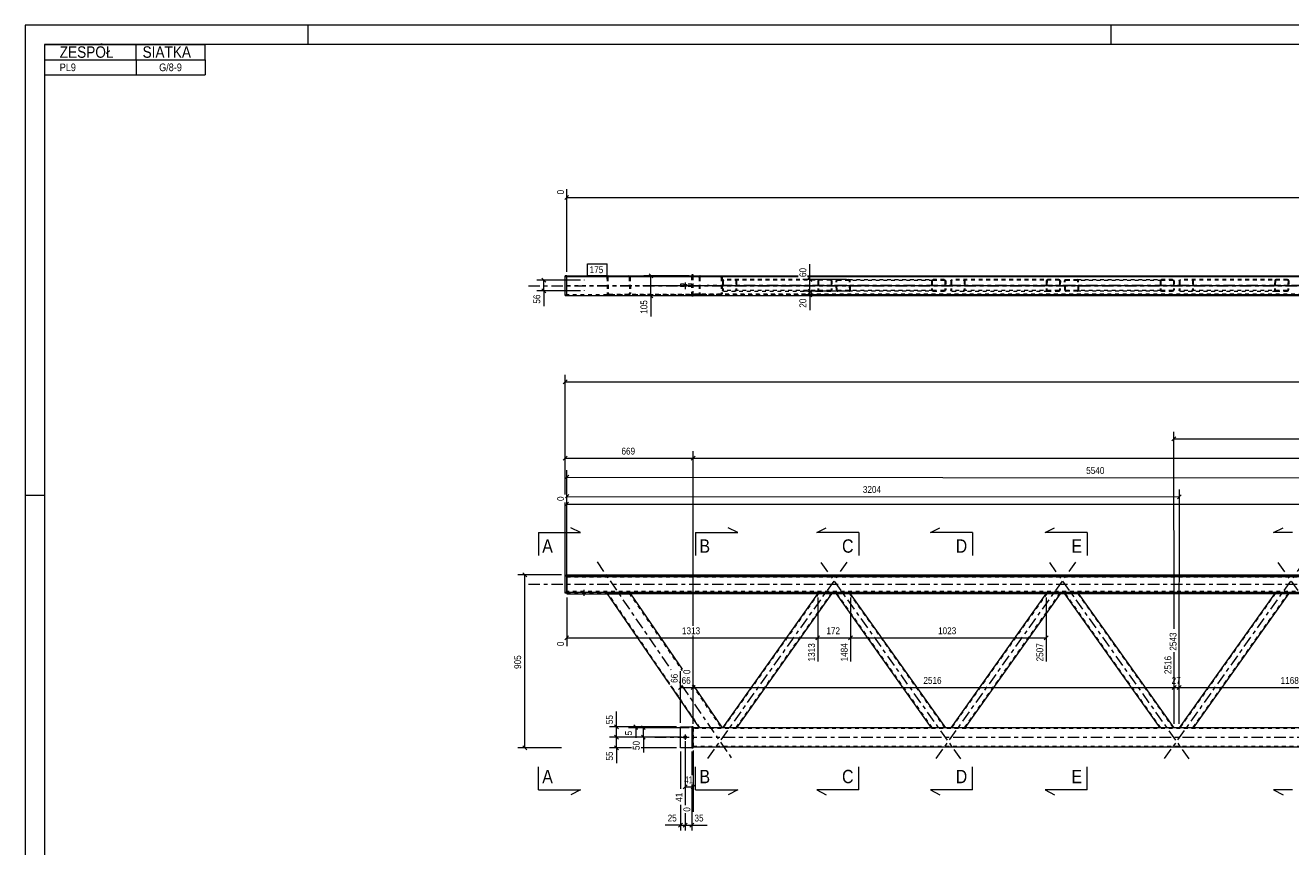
# Model space of a CAD drawing. Header units: millimetres. Extents: x 0 to 914, y 0 to 420.
# Tile 2 of 10: x 0 to 331, y 205 to 420. Entities that reach past the tile are written whole.
import ezdxf

# ---------------------------------------------------------------- set-up
doc = ezdxf.new("R2010")
doc.units = ezdxf.units.MM
for name, pattern in [('XKITLINE00', [0]), ('XKITLINE01', [4, 1, -1, 1, -1]), ('XKITLINE02', [4, 2, -2]), ('XKITLINE03', [6, 3, -1, 1, -1])]:
    doc.linetypes.add(name, pattern=pattern)
for name, color, linetype, lineweight in [('Arkusz rysunku', 3, 'Continuous', 0), ('Element', 2, 'Continuous', 0), ('Inny typ obiektu', 7, 'Continuous', 0), ('Przekrój', 7, 'Continuous', 0), ('Wymiar', 4, 'Continuous', 0), ('Znak elementu', 2, 'Continuous', 0), ('Śruba', 3, 'Continuous', 0)]:
    doc.layers.add(name, color=color, linetype=linetype, lineweight=lineweight)
doc.styles.add('ARIAL', font='ARIAL.TTF')

msp = doc.modelspace()

# ---------------------------------------------------------------- linework, layer by layer
at = {"layer": 'Arkusz rysunku', "linetype": 'XKITLINE00', "lineweight": 0}
for p, q in [((914, 420), (0, 420)), ((0, 420), (0, 0)), ((74, 415), (74, 420)), ((284, 415), (284, 420)), ((909, 415), (5, 415)), ((5, 415), (5, 5)), ((5, 297), (0, 297))]:
    msp.add_line(p, q, dxfattribs=at)
at = {"layer": 'Element', "linetype": 'XKITLINE00', "lineweight": 0}
for p, q in [((141.18, 349.3), (141.18, 354.44)), ((141.58, 354.44), (141.18, 354.44)), ((141.18, 354.3), (141.58, 354.3)), ((141.58, 354.45), (141.58, 354.43)), ((141.58, 354.45), (202.07, 354.45)), ((141.58, 354.3), (141.58, 354.44)), ((141.58, 354.43), (202.07, 354.43)), ((141.58, 349.3), (141.58, 354.31)), ((141.58, 354.31), (202.07, 354.31)), ((141.58, 354.3), (202.07, 354.3)), ((152.57, 354.45), (181.75, 354.45)), ((152.57, 354.45), (152.57, 354.45)), ((157.66, 354.45), (157.67, 354.45)), ((174.32, 354.69), (174.32, 354.45)), ((174.62, 354.69), (174.32, 354.69)), ((174.62, 354.45), (174.62, 354.69)), ((181.75, 354.45), (181.76, 354.45)), ((204.59, 354.45), (680.18, 354.45)), ((204.59, 354.43), (680.18, 354.43)), ((204.59, 354.31), (680.18, 354.31)), ((204.59, 354.3), (680.18, 354.3)), ((141.18, 349.3), (141.58, 349.3)), ((141.58, 349.3), (680.18, 349.3)), ((174.32, 349.19), (174.32, 349.3)), ((174.32, 349.19), (174.62, 349.19)), ((174.62, 349.19), (174.62, 349.3)), ((141.58, 276.07), (141.18, 276.07)), ((141.18, 271.41), (141.18, 276.07)), ((141.18, 275.91), (141.58, 275.91)), ((141.58, 276.22), (141.58, 275.66)), ((141.58, 276.22), (680.18, 276.22)), ((141.58, 276.06), (680.18, 276.06)), ((141.58, 275.91), (141.58, 271.41)), ((680.18, 275.66), (141.58, 275.66)), ((141.58, 271.41), (141.18, 271.41)), ((141.58, 271.66), (141.58, 271.26)), ((141.58, 271.66), (680.18, 271.66)), ((141.58, 271.26), (152.67, 271.26)), ((152.2, 271.26), (168.44, 247.52)), ((152.67, 271.26), (152.68, 271.26)), ((152.68, 271.26), (157.77, 271.26)), ((152.68, 271.26), (157.77, 271.26)), ((157.77, 271.26), (157.78, 271.26)), ((659.59, 271.26), (157.78, 271.26)), ((158.25, 271.26), (171.74, 251.56)), ((207.18, 271.26), (182.3, 236.22)), ((210.86, 271.26), (185.98, 236.22)), ((237, 236.22), (212.12, 271.26)), ((240.68, 236.22), (215.8, 271.26)), ((266.91, 271.26), (242.03, 236.22)), ((270.59, 271.26), (245.71, 236.22)), ((296.73, 236.22), (271.85, 271.26)), ((300.41, 236.22), (275.53, 271.26)), ((326.64, 271.26), (301.76, 236.22)), ((330.32, 271.26), (305.44, 236.22)), ((172.89, 249.88), (172.91, 249.84)), ((168.68, 247.18), (176.18, 236.22)), ((174.64, 247.32), (182.24, 236.22)), ((171.32, 230.97), (171.32, 236.47)), ((171.32, 236.47), (174.32, 236.47)), ((174.62, 236.47), (174.32, 236.47)), ((174.32, 236.47), (174.32, 230.97)), ((174.62, 230.97), (174.62, 236.47)), ((176.18, 236.22), (174.62, 236.22)), ((176.18, 236.22), (176.18, 236.22)), ((182.2, 236.22), (176.18, 236.22)), ((182.24, 236.22), (182.2, 236.22)), ((636.32, 236.22), (182.23, 236.22)), ((182.24, 236.22), (182.24, 236.22)), ((174.32, 230.97), (171.32, 230.97)), ((174.32, 230.97), (174.62, 230.97)), ((174.62, 231.22), (644, 231.22))]:
    msp.add_line(p, q, dxfattribs=at)
at = {"layer": 'Element', "linetype": 'XKITLINE01', "lineweight": 0}
for p, q in [((141.58, 354.31), (141.58, 354.45)), ((141.58, 349.3), (141.58, 354.44)), ((152.13, 354.2), (152.1, 354.05)), ((152.23, 354.33), (152.13, 354.2)), ((152.39, 354.42), (152.23, 354.33)), ((152.34, 354.05), (152.36, 354.12)), ((152.36, 354.12), (152.41, 354.19)), ((152.39, 354.42), (152.57, 354.45)), ((152.41, 354.19), (152.48, 354.23)), ((152.48, 354.23), (152.58, 354.25)), ((152.58, 354.25), (181.75, 354.25)), ((157.67, 354.45), (157.85, 354.42)), ((157.67, 354.25), (157.76, 354.23)), ((157.76, 354.23), (157.84, 354.19)), ((157.84, 354.19), (157.89, 354.12)), ((158.01, 354.33), (157.85, 354.42)), ((157.89, 354.12), (157.91, 354.05)), ((158.12, 354.2), (158.01, 354.33)), ((158.16, 354.05), (158.12, 354.2)), ((174.32, 349.3), (174.32, 354.45)), ((174.62, 349.3), (174.62, 354.45)), ((174.62, 349.44), (174.62, 354.44)), ((174.62, 354.44), (202.07, 354.44)), ((174.62, 354.24), (202.07, 354.24)), ((176.18, 354.05), (176.21, 354.2)), ((176.44, 354.12), (176.42, 354.05)), ((176.49, 354.19), (176.44, 354.12)), ((176.48, 354.42), (176.65, 354.45)), ((176.57, 354.23), (176.49, 354.19)), ((176.66, 354.25), (176.57, 354.23)), ((176.65, 354.45), (176.66, 354.45)), ((181.84, 354.23), (181.75, 354.25)), ((181.76, 354.45), (181.94, 354.42)), ((181.92, 354.19), (181.84, 354.23)), ((181.97, 354.12), (181.92, 354.19)), ((181.99, 354.05), (181.97, 354.12)), ((182.2, 354.2), (182.24, 354.05)), ((204.59, 354.44), (644, 354.44)), ((204.59, 354.24), (644, 354.24)), ((141.58, 351.95), (680.18, 351.95)), ((141.58, 351.79), (680.18, 351.79)), ((152.1, 354.05), (152.19, 349.85)), ((152.34, 354.05), (152.43, 349.85)), ((157.91, 354.05), (158, 349.85)), ((158.16, 354.05), (158.25, 349.85)), ((174.32, 352.24), (171.32, 352.24)), ((171.32, 352.24), (171.32, 351.64)), ((174.32, 351.64), (171.32, 351.64)), ((174.32, 352.24), (174.32, 351.64)), ((176.18, 354.05), (176.18, 349.85)), ((176.42, 354.05), (176.42, 349.85)), ((181.99, 354.05), (181.99, 349.85)), ((182.24, 354.05), (182.24, 349.85)), ((182.3, 353.15), (182.33, 353.26)), ((182.3, 353.15), (182.3, 350.75)), ((182.33, 353.26), (182.41, 353.36)), ((182.41, 353.36), (182.53, 353.42)), ((182.5, 353.2), (182.49, 353.15)), ((182.49, 353.15), (182.49, 350.75)), ((182.54, 353.25), (182.5, 353.2)), ((182.53, 353.42), (182.67, 353.45)), ((182.6, 353.29), (182.54, 353.25)), ((182.67, 353.3), (182.6, 353.29)), ((210.58, 353.45), (182.67, 353.45)), ((210.58, 353.3), (182.67, 353.3)), ((185.62, 353.45), (185.76, 353.42)), ((185.69, 353.29), (185.62, 353.3)), ((185.75, 353.25), (185.69, 353.29)), ((185.79, 353.2), (185.75, 353.25)), ((185.76, 353.42), (185.88, 353.36)), ((185.8, 353.15), (185.79, 353.2)), ((185.8, 353.15), (185.8, 350.75)), ((185.88, 353.36), (185.96, 353.26)), ((185.96, 353.26), (185.98, 353.15)), ((185.98, 353.15), (185.98, 350.75)), ((207.27, 353.15), (207.21, 350.75)), ((207.3, 353.26), (207.27, 353.15)), ((207.38, 353.36), (207.3, 353.26)), ((207.5, 353.42), (207.38, 353.36)), ((207.45, 353.15), (207.4, 350.75)), ((207.45, 353.15), (207.47, 353.2)), ((207.47, 353.2), (207.51, 353.25)), ((207.64, 353.45), (207.5, 353.42)), ((207.51, 353.25), (207.57, 353.29)), ((207.57, 353.29), (207.64, 353.3)), ((210.72, 353.42), (210.58, 353.45)), ((210.58, 353.3), (210.65, 353.29)), ((210.65, 353.29), (210.71, 353.25)), ((210.71, 353.25), (210.75, 353.2)), ((210.76, 353.15), (210.71, 350.75)), ((210.84, 353.36), (210.72, 353.42)), ((210.75, 353.2), (210.76, 353.15)), ((210.92, 353.26), (210.84, 353.36)), ((210.95, 353.15), (210.89, 350.75)), ((210.95, 353.15), (210.92, 353.26)), ((212.07, 353.26), (212.04, 353.15)), ((212.09, 350.75), (212.04, 353.15)), ((212.14, 353.36), (212.07, 353.26)), ((212.26, 353.42), (212.14, 353.36)), ((212.22, 353.15), (212.24, 353.2)), ((212.28, 350.75), (212.22, 353.15)), ((212.24, 353.2), (212.28, 353.25)), ((212.4, 353.45), (212.26, 353.42)), ((212.28, 353.25), (212.33, 353.29)), ((212.33, 353.29), (212.4, 353.3)), ((212.4, 353.45), (215.34, 353.45)), ((212.4, 353.3), (237.37, 353.3)), ((212.4, 353.3), (215.35, 353.3)), ((215.34, 353.45), (240.32, 353.45)), ((215.49, 353.42), (215.34, 353.45)), ((215.35, 353.3), (215.42, 353.29)), ((215.42, 353.29), (215.48, 353.25)), ((215.48, 353.25), (215.52, 353.2)), ((215.61, 353.36), (215.49, 353.42)), ((215.52, 353.2), (215.54, 353.15)), ((215.59, 350.75), (215.54, 353.15)), ((215.69, 353.26), (215.61, 353.36)), ((215.72, 353.15), (215.69, 353.26)), ((215.77, 350.75), (215.72, 353.15)), ((237, 353.15), (237.03, 353.26)), ((237, 353.15), (237, 350.75)), ((237.03, 353.26), (237.11, 353.36)), ((237.11, 353.36), (237.23, 353.42)), ((237.2, 353.2), (237.19, 353.15)), ((237.19, 353.15), (237.19, 350.75)), ((237.24, 353.25), (237.2, 353.2)), ((237.23, 353.42), (237.37, 353.45)), ((237.3, 353.29), (237.24, 353.25)), ((237.37, 353.3), (237.3, 353.29)), ((240.32, 353.45), (237.37, 353.45)), ((237.37, 353.3), (240.32, 353.3)), ((240.32, 353.45), (240.46, 353.42)), ((240.39, 353.29), (240.32, 353.3)), ((240.45, 353.25), (240.39, 353.29)), ((240.49, 353.2), (240.45, 353.25)), ((240.46, 353.42), (240.58, 353.36)), ((240.5, 353.15), (240.49, 353.2)), ((240.5, 353.15), (240.5, 350.75)), ((240.58, 353.36), (240.66, 353.26)), ((240.66, 353.26), (240.68, 353.15)), ((240.68, 353.15), (240.68, 350.75)), ((242.03, 353.15), (242.06, 353.26)), ((242.03, 353.15), (242.03, 350.75)), ((242.06, 353.26), (242.14, 353.36)), ((242.14, 353.36), (242.26, 353.42)), ((242.23, 353.2), (242.21, 353.15)), ((242.21, 353.15), (242.21, 350.75)), ((242.27, 353.25), (242.23, 353.2)), ((242.26, 353.42), (242.4, 353.45)), ((242.33, 353.29), (242.27, 353.25)), ((242.4, 353.3), (242.33, 353.29)), ((270.31, 353.45), (242.4, 353.45)), ((270.31, 353.3), (242.4, 353.3)), ((245.34, 353.45), (245.48, 353.42)), ((245.41, 353.29), (245.34, 353.3)), ((245.47, 353.25), (245.41, 353.29)), ((245.51, 353.2), (245.47, 353.25)), ((245.48, 353.42), (245.6, 353.36)), ((245.52, 353.15), (245.51, 353.2)), ((245.52, 353.15), (245.52, 350.75)), ((245.6, 353.36), (245.68, 353.26)), ((245.68, 353.26), (245.71, 353.15)), ((245.71, 353.15), (245.71, 350.75)), ((266.99, 353.15), (266.94, 350.75)), ((267.02, 353.26), (266.99, 353.15)), ((267.11, 353.36), (267.02, 353.26)), ((267.23, 353.42), (267.11, 353.36)), ((267.18, 353.15), (267.12, 350.75)), ((267.18, 353.15), (267.19, 353.2)), ((267.19, 353.2), (267.23, 353.25)), ((267.37, 353.45), (267.23, 353.42)), ((267.23, 353.25), (267.29, 353.29)), ((267.29, 353.29), (267.37, 353.3)), ((270.45, 353.42), (270.31, 353.45)), ((270.31, 353.3), (270.38, 353.29)), ((270.38, 353.29), (270.44, 353.25)), ((270.44, 353.25), (270.48, 353.2)), ((270.49, 353.15), (270.44, 350.75)), ((270.57, 353.36), (270.45, 353.42)), ((270.48, 353.2), (270.49, 353.15)), ((270.65, 353.26), (270.57, 353.36)), ((270.67, 353.15), (270.62, 350.75)), ((270.67, 353.15), (270.65, 353.26)), ((271.79, 353.26), (271.77, 353.15)), ((271.82, 350.75), (271.77, 353.15)), ((271.87, 353.36), (271.79, 353.26)), ((271.99, 353.42), (271.87, 353.36)), ((271.95, 353.15), (271.96, 353.2)), ((272.01, 350.75), (271.95, 353.15)), ((271.96, 353.2), (272, 353.25)), ((272.13, 353.45), (271.99, 353.42)), ((272, 353.25), (272.06, 353.29)), ((272.06, 353.29), (272.13, 353.3)), ((272.13, 353.45), (275.07, 353.45)), ((272.13, 353.3), (297.1, 353.3)), ((272.13, 353.3), (275.08, 353.3)), ((275.07, 353.45), (300.04, 353.45)), ((275.21, 353.42), (275.07, 353.45)), ((275.08, 353.3), (275.15, 353.29)), ((275.15, 353.29), (275.21, 353.25)), ((275.33, 353.36), (275.21, 353.42)), ((275.21, 353.25), (275.25, 353.2)), ((275.25, 353.2), (275.26, 353.15)), ((275.32, 350.75), (275.26, 353.15)), ((275.42, 353.26), (275.33, 353.36)), ((275.45, 353.15), (275.42, 353.26)), ((275.5, 350.75), (275.45, 353.15)), ((296.73, 353.15), (296.76, 353.26)), ((296.73, 353.15), (296.73, 350.75)), ((296.76, 353.26), (296.84, 353.36)), ((296.84, 353.36), (296.96, 353.42)), ((296.93, 353.2), (296.91, 353.15)), ((296.91, 353.15), (296.91, 350.75)), ((296.97, 353.25), (296.93, 353.2)), ((296.96, 353.42), (297.1, 353.45)), ((297.03, 353.29), (296.97, 353.25)), ((297.1, 353.3), (297.03, 353.29)), ((300.04, 353.45), (297.1, 353.45)), ((297.1, 353.3), (300.04, 353.3)), ((300.04, 353.45), (300.18, 353.42)), ((300.11, 353.29), (300.04, 353.3)), ((300.17, 353.25), (300.11, 353.29)), ((300.21, 353.2), (300.17, 353.25)), ((300.18, 353.42), (300.3, 353.36)), ((300.23, 353.15), (300.21, 353.2)), ((300.23, 353.15), (300.23, 350.75)), ((300.3, 353.36), (300.38, 353.26)), ((300.38, 353.26), (300.41, 353.15)), ((300.41, 353.15), (300.41, 350.75)), ((301.76, 353.15), (301.78, 353.26)), ((301.76, 353.15), (301.76, 350.75)), ((301.78, 353.26), (301.86, 353.36)), ((301.86, 353.36), (301.98, 353.42)), ((301.95, 353.2), (301.94, 353.15)), ((301.94, 353.15), (301.94, 350.75)), ((301.99, 353.25), (301.95, 353.2)), ((301.98, 353.42), (302.12, 353.45)), ((302.05, 353.29), (301.99, 353.25)), ((302.12, 353.3), (302.05, 353.29)), ((330.04, 353.45), (302.12, 353.45)), ((330.04, 353.3), (302.12, 353.3)), ((305.07, 353.45), (305.21, 353.42)), ((305.14, 353.29), (305.07, 353.3)), ((305.2, 353.25), (305.14, 353.29)), ((305.24, 353.2), (305.2, 353.25)), ((305.21, 353.42), (305.33, 353.36)), ((305.25, 353.15), (305.24, 353.2)), ((305.25, 353.15), (305.25, 350.75)), ((305.33, 353.36), (305.41, 353.26)), ((305.41, 353.26), (305.44, 353.15)), ((305.44, 353.15), (305.44, 350.75)), ((326.72, 353.15), (326.67, 350.75)), ((326.75, 353.26), (326.72, 353.15)), ((326.83, 353.36), (326.75, 353.26)), ((326.96, 353.42), (326.83, 353.36)), ((326.91, 353.15), (326.85, 350.75)), ((326.91, 353.15), (326.92, 353.2)), ((326.92, 353.2), (326.96, 353.25)), ((327.1, 353.45), (326.96, 353.42)), ((326.96, 353.25), (327.02, 353.29)), ((327.02, 353.29), (327.09, 353.3)), ((330.18, 353.42), (330.04, 353.45)), ((330.04, 353.3), (330.11, 353.29)), ((330.11, 353.29), (330.17, 353.25)), ((330.22, 353.15), (330.16, 350.75)), ((330.17, 353.25), (330.2, 353.2)), ((330.3, 353.36), (330.18, 353.42)), ((330.2, 353.2), (330.22, 353.15)), ((330.38, 353.26), (330.3, 353.36)), ((330.4, 353.15), (330.35, 350.75)), ((330.4, 353.15), (330.38, 353.26)), ((141.18, 349.44), (141.58, 349.44)), ((680.18, 349.45), (141.58, 349.45)), ((680.18, 349.44), (141.58, 349.44)), ((141.58, 349.31), (680.18, 349.31)), ((152.19, 349.85), (152.23, 349.69)), ((152.23, 349.69), (152.34, 349.56)), ((152.34, 349.56), (152.49, 349.48)), ((152.45, 349.77), (152.43, 349.85)), ((152.5, 349.71), (152.45, 349.77)), ((152.49, 349.48), (152.68, 349.45)), ((152.58, 349.66), (152.5, 349.71)), ((152.68, 349.65), (152.58, 349.66)), ((152.68, 349.65), (181.75, 349.65)), ((152.68, 349.45), (181.75, 349.45)), ((157.86, 349.66), (157.77, 349.65)), ((157.77, 349.45), (157.95, 349.48)), ((157.94, 349.71), (157.86, 349.66)), ((157.99, 349.77), (157.94, 349.71)), ((157.95, 349.48), (158.11, 349.56)), ((158, 349.85), (157.99, 349.77)), ((158.11, 349.56), (158.21, 349.69)), ((158.21, 349.69), (158.25, 349.85)), ((644, 349.64), (174.62, 349.64)), ((644, 349.44), (174.62, 349.44)), ((176.21, 349.69), (176.18, 349.85)), ((176.42, 349.85), (176.44, 349.77)), ((176.44, 349.77), (176.49, 349.71)), ((176.66, 349.45), (176.48, 349.48)), ((176.49, 349.71), (176.57, 349.66)), ((176.57, 349.66), (176.66, 349.65)), ((181.75, 349.65), (181.84, 349.66)), ((181.94, 349.48), (181.75, 349.45)), ((181.84, 349.66), (181.92, 349.71)), ((181.92, 349.71), (181.97, 349.77)), ((181.97, 349.77), (181.99, 349.85)), ((182.24, 349.85), (182.2, 349.69)), ((182.33, 350.63), (182.3, 350.75)), ((182.41, 350.54), (182.33, 350.63)), ((182.53, 350.47), (182.41, 350.54)), ((182.49, 350.75), (182.5, 350.69)), ((182.5, 350.69), (182.54, 350.64)), ((182.67, 350.45), (182.53, 350.47)), ((182.54, 350.64), (182.6, 350.61)), ((182.6, 350.61), (182.67, 350.6)), ((210.52, 350.6), (182.67, 350.6)), ((182.67, 350.45), (207.57, 350.45)), ((185.62, 350.6), (185.69, 350.61)), ((185.76, 350.47), (185.62, 350.45)), ((185.69, 350.61), (185.75, 350.64)), ((185.75, 350.64), (185.79, 350.69)), ((185.88, 350.54), (185.76, 350.47)), ((185.79, 350.69), (185.8, 350.75)), ((185.96, 350.63), (185.88, 350.54)), ((185.98, 350.75), (185.96, 350.63)), ((207.21, 350.75), (207.24, 350.63)), ((207.24, 350.63), (207.32, 350.54)), ((207.32, 350.54), (207.43, 350.47)), ((207.41, 350.69), (207.4, 350.75)), ((207.45, 350.64), (207.41, 350.69)), ((207.43, 350.47), (207.57, 350.45)), ((207.51, 350.61), (207.45, 350.64)), ((207.58, 350.6), (207.51, 350.61)), ((207.57, 350.45), (210.52, 350.45)), ((210.59, 350.61), (210.52, 350.6)), ((210.52, 350.45), (210.66, 350.47)), ((210.65, 350.64), (210.59, 350.61)), ((210.69, 350.69), (210.65, 350.64)), ((210.66, 350.47), (210.78, 350.54)), ((210.71, 350.75), (210.69, 350.69)), ((210.78, 350.54), (210.86, 350.63)), ((210.86, 350.63), (210.89, 350.75)), ((212.09, 350.75), (212.12, 350.63)), ((212.12, 350.63), (212.21, 350.53)), ((212.21, 350.53), (212.33, 350.47)), ((212.29, 350.69), (212.28, 350.75)), ((212.33, 350.64), (212.29, 350.69)), ((212.39, 350.61), (212.33, 350.64)), ((212.33, 350.47), (212.47, 350.45)), ((212.46, 350.6), (212.39, 350.61)), ((237.37, 350.6), (212.46, 350.6)), ((212.46, 350.6), (215.41, 350.6)), ((215.41, 350.45), (212.47, 350.45)), ((215.48, 350.61), (215.41, 350.6)), ((215.41, 350.45), (215.55, 350.47)), ((240.32, 350.45), (215.41, 350.45)), ((215.54, 350.64), (215.48, 350.61)), ((215.58, 350.69), (215.54, 350.64)), ((215.55, 350.47), (215.67, 350.53)), ((215.59, 350.75), (215.58, 350.69)), ((215.67, 350.53), (215.75, 350.63)), ((215.75, 350.63), (215.77, 350.75)), ((237.03, 350.63), (237, 350.75)), ((237.11, 350.54), (237.03, 350.63)), ((237.23, 350.47), (237.11, 350.54)), ((237.19, 350.75), (237.2, 350.69)), ((237.2, 350.69), (237.24, 350.64)), ((237.37, 350.45), (237.23, 350.47)), ((237.24, 350.64), (237.3, 350.61)), ((237.3, 350.61), (237.37, 350.6)), ((240.32, 350.6), (237.37, 350.6)), ((237.37, 350.45), (240.32, 350.45)), ((240.32, 350.6), (240.39, 350.61)), ((240.46, 350.47), (240.32, 350.45)), ((240.39, 350.61), (240.45, 350.64)), ((240.45, 350.64), (240.49, 350.69)), ((240.58, 350.54), (240.46, 350.47)), ((240.49, 350.69), (240.5, 350.75)), ((240.66, 350.63), (240.58, 350.54)), ((240.68, 350.75), (240.66, 350.63)), ((242.06, 350.63), (242.03, 350.75)), ((242.14, 350.54), (242.06, 350.63)), ((242.26, 350.47), (242.14, 350.54)), ((242.21, 350.75), (242.23, 350.69)), ((242.23, 350.69), (242.27, 350.64)), ((242.4, 350.45), (242.26, 350.47)), ((242.27, 350.64), (242.33, 350.61)), ((242.33, 350.61), (242.4, 350.6)), ((270.25, 350.6), (242.4, 350.6)), ((242.4, 350.45), (267.3, 350.45)), ((245.34, 350.6), (245.41, 350.61)), ((245.48, 350.47), (245.34, 350.45)), ((245.41, 350.61), (245.47, 350.64)), ((245.47, 350.64), (245.51, 350.69)), ((245.6, 350.54), (245.48, 350.47)), ((245.51, 350.69), (245.52, 350.75)), ((245.68, 350.63), (245.6, 350.54)), ((245.71, 350.75), (245.68, 350.63)), ((266.94, 350.75), (266.97, 350.63)), ((266.97, 350.63), (267.04, 350.54)), ((267.04, 350.54), (267.16, 350.47)), ((267.14, 350.69), (267.12, 350.75)), ((267.18, 350.64), (267.14, 350.69)), ((267.16, 350.47), (267.3, 350.45)), ((267.23, 350.61), (267.18, 350.64)), ((267.31, 350.6), (267.23, 350.61)), ((267.3, 350.45), (270.25, 350.45)), ((270.32, 350.61), (270.25, 350.6)), ((270.25, 350.45), (270.39, 350.47)), ((270.38, 350.64), (270.32, 350.61)), ((270.42, 350.69), (270.38, 350.64)), ((270.39, 350.47), (270.51, 350.54)), ((270.44, 350.75), (270.42, 350.69)), ((270.51, 350.54), (270.59, 350.63)), ((270.59, 350.63), (270.62, 350.75)), ((271.82, 350.75), (271.85, 350.63)), ((271.85, 350.63), (271.93, 350.53)), ((271.93, 350.53), (272.05, 350.47)), ((272.02, 350.69), (272.01, 350.75)), ((272.06, 350.64), (272.02, 350.69)), ((272.05, 350.47), (272.2, 350.45)), ((272.12, 350.61), (272.06, 350.64)), ((272.19, 350.6), (272.12, 350.61)), ((297.1, 350.6), (272.19, 350.6)), ((272.19, 350.6), (275.14, 350.6)), ((275.14, 350.45), (272.2, 350.45)), ((275.21, 350.61), (275.14, 350.6)), ((275.14, 350.45), (275.28, 350.47)), ((300.04, 350.45), (275.14, 350.45)), ((275.27, 350.64), (275.21, 350.61)), ((275.3, 350.69), (275.27, 350.64)), ((275.28, 350.47), (275.4, 350.53)), ((275.32, 350.75), (275.3, 350.69)), ((275.4, 350.53), (275.48, 350.63)), ((275.48, 350.63), (275.5, 350.75)), ((296.76, 350.63), (296.73, 350.75)), ((296.84, 350.54), (296.76, 350.63)), ((296.96, 350.47), (296.84, 350.54)), ((296.91, 350.75), (296.93, 350.69)), ((296.93, 350.69), (296.97, 350.64)), ((297.1, 350.45), (296.96, 350.47)), ((296.97, 350.64), (297.03, 350.61)), ((297.03, 350.61), (297.1, 350.6)), ((300.04, 350.6), (297.1, 350.6)), ((297.1, 350.45), (300.04, 350.45)), ((300.04, 350.6), (300.11, 350.61)), ((300.18, 350.47), (300.04, 350.45)), ((300.11, 350.61), (300.17, 350.64)), ((300.17, 350.64), (300.21, 350.69)), ((300.3, 350.54), (300.18, 350.47)), ((300.21, 350.69), (300.23, 350.75)), ((300.38, 350.63), (300.3, 350.54)), ((300.41, 350.75), (300.38, 350.63)), ((301.78, 350.63), (301.76, 350.75)), ((301.86, 350.54), (301.78, 350.63)), ((301.98, 350.47), (301.86, 350.54)), ((301.94, 350.75), (301.95, 350.69)), ((301.95, 350.69), (301.99, 350.64)), ((302.12, 350.45), (301.98, 350.47)), ((301.99, 350.64), (302.05, 350.61)), ((302.05, 350.61), (302.12, 350.6)), ((329.98, 350.6), (302.12, 350.6)), ((302.12, 350.45), (327.03, 350.45)), ((305.07, 350.6), (305.14, 350.61)), ((305.21, 350.47), (305.07, 350.45)), ((305.14, 350.61), (305.2, 350.64)), ((305.2, 350.64), (305.24, 350.69)), ((305.33, 350.54), (305.21, 350.47)), ((305.24, 350.69), (305.25, 350.75)), ((305.41, 350.63), (305.33, 350.54)), ((305.44, 350.75), (305.41, 350.63)), ((326.67, 350.75), (326.69, 350.63)), ((326.69, 350.63), (326.77, 350.54)), ((326.77, 350.54), (326.89, 350.47)), ((326.87, 350.69), (326.85, 350.75)), ((326.9, 350.64), (326.87, 350.69)), ((326.89, 350.47), (327.03, 350.45)), ((326.96, 350.61), (326.9, 350.64)), ((327.03, 350.6), (326.96, 350.61)), ((327.03, 350.45), (329.97, 350.45)), ((329.97, 350.45), (330.11, 350.47)), ((330.05, 350.61), (329.98, 350.6)), ((330.11, 350.64), (330.05, 350.61)), ((330.15, 350.69), (330.11, 350.64)), ((330.11, 350.47), (330.24, 350.54)), ((330.16, 350.75), (330.15, 350.69)), ((330.24, 350.54), (330.32, 350.63)), ((330.32, 350.63), (330.35, 350.75)), ((141.58, 271.41), (141.58, 276.07)), ((141.58, 276.06), (141.58, 275.82)), ((141.58, 275.82), (680.18, 275.82)), ((141.58, 275.72), (680.18, 275.72)), ((141.58, 275.66), (141.58, 271.72)), ((141.58, 275.66), (141.58, 275.37)), ((141.58, 271.57), (141.18, 271.57)), ((141.58, 271.82), (141.58, 271.66)), ((680.18, 271.82), (141.58, 271.82)), ((680.18, 271.76), (141.58, 271.76)), ((141.58, 271.42), (680.18, 271.42)), ((152.19, 271.28), (152.1, 271.41)), ((152.13, 271.41), (152.1, 271.41)), ((152.23, 271.42), (152.13, 271.41)), ((152.39, 271.42), (152.23, 271.42)), ((168.44, 247.88), (152.34, 271.41)), ((152.34, 271.41), (152.43, 271.28)), ((152.34, 271.41), (152.36, 271.41)), ((152.36, 271.41), (152.41, 271.41)), ((152.57, 271.42), (152.39, 271.42)), ((152.41, 271.41), (152.48, 271.41)), ((152.48, 271.41), (152.58, 271.41)), ((152.57, 271.42), (157.66, 271.42)), ((152.58, 271.41), (157.67, 271.41)), ((157.85, 271.42), (157.66, 271.42)), ((157.67, 271.41), (157.76, 271.41)), ((157.76, 271.41), (157.84, 271.41)), ((157.84, 271.41), (157.89, 271.41)), ((158.01, 271.42), (157.85, 271.42)), ((157.89, 271.41), (157.91, 271.41)), ((157.91, 271.41), (171.74, 251.2)), ((158, 271.28), (157.91, 271.41)), ((158.12, 271.41), (158.01, 271.42)), ((158.16, 271.41), (158.12, 271.41)), ((158.25, 271.28), (158.16, 271.41)), ((207.45, 271.38), (182.49, 236.22)), ((210.76, 271.38), (185.8, 236.22)), ((207.21, 271.3), (207.27, 271.38)), ((207.3, 271.38), (207.27, 271.38)), ((207.38, 271.39), (207.3, 271.38)), ((207.5, 271.39), (207.38, 271.39)), ((207.45, 271.38), (207.47, 271.38)), ((207.47, 271.38), (207.51, 271.38)), ((207.64, 271.39), (207.5, 271.39)), ((207.51, 271.38), (207.57, 271.38)), ((207.57, 271.38), (207.64, 271.38)), ((207.64, 271.39), (210.58, 271.39)), ((207.64, 271.38), (210.58, 271.38)), ((210.72, 271.39), (210.58, 271.39)), ((210.58, 271.38), (210.65, 271.38)), ((210.65, 271.38), (210.71, 271.38)), ((210.71, 271.38), (210.75, 271.38)), ((210.84, 271.39), (210.72, 271.39)), ((210.75, 271.38), (210.76, 271.38)), ((210.92, 271.38), (210.84, 271.39)), ((210.89, 271.3), (210.95, 271.38)), ((210.95, 271.38), (210.92, 271.38)), ((212.09, 271.3), (212.04, 271.38)), ((212.07, 271.38), (212.04, 271.38)), ((212.14, 271.39), (212.07, 271.38)), ((212.26, 271.39), (212.14, 271.39)), ((237.19, 236.22), (212.22, 271.38)), ((212.22, 271.38), (212.28, 271.3)), ((212.22, 271.38), (212.24, 271.38)), ((212.24, 271.38), (212.28, 271.38)), ((212.4, 271.39), (212.26, 271.39)), ((212.28, 271.38), (212.33, 271.38)), ((212.33, 271.38), (212.4, 271.38)), ((212.4, 271.39), (215.34, 271.39)), ((212.4, 271.38), (215.35, 271.38)), ((215.49, 271.39), (215.34, 271.39)), ((215.35, 271.38), (215.42, 271.38)), ((215.42, 271.38), (215.48, 271.38)), ((215.48, 271.38), (215.52, 271.38)), ((215.61, 271.39), (215.49, 271.39)), ((215.52, 271.38), (215.54, 271.38)), ((240.5, 236.22), (215.54, 271.38)), ((215.54, 271.38), (215.59, 271.3)), ((215.69, 271.38), (215.61, 271.39)), ((215.72, 271.38), (215.69, 271.38)), ((215.77, 271.3), (215.72, 271.38)), ((267.18, 271.38), (242.21, 236.22)), ((270.49, 271.38), (245.52, 236.22)), ((266.94, 271.3), (266.99, 271.38)), ((267.02, 271.38), (266.99, 271.38)), ((267.11, 271.39), (267.02, 271.38)), ((267.23, 271.39), (267.11, 271.39)), ((267.18, 271.38), (267.19, 271.38)), ((267.19, 271.38), (267.23, 271.38)), ((267.37, 271.39), (267.23, 271.39)), ((267.23, 271.38), (267.29, 271.38)), ((267.29, 271.38), (267.37, 271.38)), ((267.37, 271.39), (270.31, 271.39)), ((267.37, 271.38), (270.31, 271.38)), ((270.45, 271.39), (270.31, 271.39)), ((270.31, 271.38), (270.38, 271.38)), ((270.38, 271.38), (270.44, 271.38)), ((270.44, 271.38), (270.48, 271.38)), ((270.57, 271.39), (270.45, 271.39)), ((270.48, 271.38), (270.49, 271.38)), ((270.65, 271.38), (270.57, 271.39)), ((270.62, 271.3), (270.67, 271.38)), ((270.67, 271.38), (270.65, 271.38)), ((271.82, 271.3), (271.77, 271.38)), ((271.79, 271.38), (271.77, 271.38)), ((271.87, 271.39), (271.79, 271.38)), ((271.99, 271.39), (271.87, 271.39)), ((296.91, 236.22), (271.95, 271.38)), ((271.95, 271.38), (272.01, 271.3)), ((271.95, 271.38), (271.96, 271.38)), ((271.96, 271.38), (272, 271.38)), ((272.13, 271.39), (271.99, 271.39)), ((272, 271.38), (272.06, 271.38)), ((272.06, 271.38), (272.13, 271.38)), ((272.13, 271.39), (275.07, 271.39)), ((272.13, 271.38), (275.08, 271.38)), ((275.21, 271.39), (275.07, 271.39)), ((275.08, 271.38), (275.15, 271.38)), ((275.15, 271.38), (275.21, 271.38)), ((275.33, 271.39), (275.21, 271.39)), ((275.21, 271.38), (275.25, 271.38)), ((275.25, 271.38), (275.26, 271.38)), ((300.23, 236.22), (275.26, 271.38)), ((275.26, 271.38), (275.32, 271.3)), ((275.42, 271.38), (275.33, 271.39)), ((275.45, 271.38), (275.42, 271.38)), ((275.5, 271.3), (275.45, 271.38)), ((326.91, 271.38), (301.94, 236.22)), ((330.22, 271.38), (305.25, 236.22)), ((326.67, 271.3), (326.72, 271.38)), ((326.75, 271.38), (326.72, 271.38)), ((326.83, 271.39), (326.75, 271.38)), ((326.96, 271.39), (326.83, 271.39)), ((326.91, 271.38), (326.92, 271.38)), ((326.92, 271.38), (326.96, 271.38)), ((327.1, 271.39), (326.96, 271.39)), ((326.96, 271.38), (327.02, 271.38)), ((327.02, 271.38), (327.09, 271.38)), ((327.09, 271.38), (330.04, 271.38)), ((327.1, 271.39), (330.04, 271.39)), ((330.18, 271.39), (330.04, 271.39)), ((330.04, 271.38), (330.11, 271.38)), ((330.11, 271.38), (330.17, 271.38)), ((330.17, 271.38), (330.2, 271.38)), ((330.3, 271.39), (330.18, 271.39)), ((330.2, 271.38), (330.22, 271.38)), ((330.38, 271.38), (330.3, 271.39)), ((330.35, 271.3), (330.4, 271.38)), ((330.4, 271.38), (330.38, 271.38)), ((152.19, 271.28), (152.2, 271.26)), ((152.19, 271.28), (152.23, 271.27)), ((152.23, 271.27), (152.34, 271.27)), ((152.34, 271.27), (152.49, 271.26)), ((152.45, 271.27), (152.43, 271.28)), ((152.5, 271.27), (152.45, 271.27)), ((152.49, 271.26), (152.67, 271.26)), ((152.58, 271.27), (152.5, 271.27)), ((152.68, 271.27), (152.58, 271.27)), ((152.67, 271.26), (152.68, 271.26)), ((152.68, 271.27), (157.77, 271.27)), ((157.86, 271.27), (157.77, 271.27)), ((157.77, 271.26), (157.78, 271.26)), ((157.78, 271.26), (157.95, 271.26)), ((157.94, 271.27), (157.86, 271.27)), ((157.99, 271.27), (157.94, 271.27)), ((157.95, 271.26), (158.11, 271.27)), ((158, 271.28), (157.99, 271.27)), ((158.11, 271.27), (158.21, 271.27)), ((158.21, 271.27), (158.25, 271.28)), ((158.25, 271.28), (158.25, 271.26)), ((207.21, 271.3), (207.18, 271.26)), ((207.21, 271.3), (207.24, 271.3)), ((207.24, 271.3), (207.32, 271.3)), ((207.32, 271.3), (207.43, 271.29)), ((207.41, 271.3), (207.4, 271.3)), ((207.45, 271.3), (207.41, 271.3)), ((207.43, 271.29), (207.57, 271.29)), ((207.51, 271.3), (207.45, 271.3)), ((207.58, 271.3), (207.51, 271.3)), ((207.57, 271.29), (210.52, 271.29)), ((207.58, 271.3), (210.52, 271.3)), ((210.59, 271.3), (210.52, 271.3)), ((210.52, 271.29), (210.66, 271.29)), ((210.65, 271.3), (210.59, 271.3)), ((210.69, 271.3), (210.65, 271.3)), ((210.66, 271.29), (210.78, 271.3)), ((210.71, 271.3), (210.69, 271.3)), ((210.78, 271.3), (210.86, 271.3)), ((210.89, 271.3), (210.86, 271.26)), ((210.86, 271.3), (210.89, 271.3)), ((212.12, 271.26), (212.09, 271.3)), ((212.09, 271.3), (212.12, 271.3)), ((212.12, 271.3), (212.21, 271.3)), ((212.21, 271.3), (212.33, 271.29)), ((212.29, 271.3), (212.28, 271.3)), ((212.33, 271.3), (212.29, 271.3)), ((212.39, 271.3), (212.33, 271.3)), ((212.33, 271.29), (212.47, 271.29)), ((212.46, 271.3), (212.39, 271.3)), ((212.46, 271.3), (215.41, 271.3)), ((212.47, 271.29), (215.41, 271.29)), ((215.48, 271.3), (215.41, 271.3)), ((215.41, 271.29), (215.55, 271.29)), ((215.54, 271.3), (215.48, 271.3)), ((215.58, 271.3), (215.54, 271.3)), ((215.55, 271.29), (215.67, 271.3)), ((215.59, 271.3), (215.58, 271.3)), ((215.67, 271.3), (215.75, 271.3)), ((215.75, 271.3), (215.77, 271.3)), ((215.8, 271.26), (215.77, 271.3)), ((266.94, 271.3), (266.91, 271.26)), ((266.94, 271.3), (266.97, 271.3)), ((266.97, 271.3), (267.04, 271.3)), ((267.04, 271.3), (267.16, 271.29)), ((267.14, 271.3), (267.12, 271.3)), ((267.18, 271.3), (267.14, 271.3)), ((267.16, 271.29), (267.3, 271.29)), ((267.23, 271.3), (267.18, 271.3)), ((267.31, 271.3), (267.23, 271.3)), ((267.3, 271.29), (270.25, 271.29)), ((267.31, 271.3), (270.25, 271.3)), ((270.32, 271.3), (270.25, 271.3)), ((270.25, 271.29), (270.39, 271.29)), ((270.38, 271.3), (270.32, 271.3)), ((270.42, 271.3), (270.38, 271.3)), ((270.39, 271.29), (270.51, 271.3)), ((270.44, 271.3), (270.42, 271.3)), ((270.51, 271.3), (270.59, 271.3)), ((270.62, 271.3), (270.59, 271.26)), ((270.59, 271.3), (270.62, 271.3)), ((271.85, 271.26), (271.82, 271.3)), ((271.82, 271.3), (271.85, 271.3)), ((271.85, 271.3), (271.93, 271.3)), ((271.93, 271.3), (272.05, 271.29)), ((272.02, 271.3), (272.01, 271.3)), ((272.06, 271.3), (272.02, 271.3)), ((272.05, 271.29), (272.2, 271.29)), ((272.12, 271.3), (272.06, 271.3)), ((272.19, 271.3), (272.12, 271.3)), ((272.19, 271.3), (275.14, 271.3)), ((272.2, 271.29), (275.14, 271.29)), ((275.21, 271.3), (275.14, 271.3)), ((275.14, 271.29), (275.28, 271.29)), ((275.27, 271.3), (275.21, 271.3)), ((275.3, 271.3), (275.27, 271.3)), ((275.28, 271.29), (275.4, 271.3)), ((275.32, 271.3), (275.3, 271.3)), ((275.4, 271.3), (275.48, 271.3)), ((275.48, 271.3), (275.5, 271.3)), ((275.53, 271.26), (275.5, 271.3)), ((326.67, 271.3), (326.64, 271.26)), ((326.67, 271.3), (326.69, 271.3)), ((326.69, 271.3), (326.77, 271.3)), ((326.77, 271.3), (326.89, 271.29)), ((326.87, 271.3), (326.85, 271.3)), ((326.9, 271.3), (326.87, 271.3)), ((326.89, 271.29), (327.03, 271.29)), ((326.96, 271.3), (326.9, 271.3)), ((327.03, 271.3), (326.96, 271.3)), ((327.03, 271.3), (329.98, 271.3)), ((327.03, 271.29), (329.97, 271.29)), ((329.97, 271.29), (330.11, 271.29)), ((330.05, 271.3), (329.98, 271.3)), ((330.11, 271.3), (330.05, 271.3)), ((330.15, 271.3), (330.11, 271.3)), ((330.11, 271.29), (330.24, 271.3)), ((330.16, 271.3), (330.15, 271.3)), ((330.24, 271.3), (330.32, 271.3)), ((330.35, 271.3), (330.32, 271.26)), ((330.32, 271.3), (330.35, 271.3)), ((172.65, 249.88), (172.67, 249.84)), ((176.42, 236.22), (168.92, 247.18)), ((174.4, 247.32), (181.99, 236.22)), ((174.32, 236.47), (174.32, 230.97)), ((174.62, 236.22), (174.62, 231.22)), ((644, 236.02), (174.62, 236.02)), ((182.23, 236.22), (176.18, 236.22)), ((176.18, 236.22), (176.18, 236.22)), ((176.42, 236.22), (176.42, 236.22)), ((176.66, 236.22), (176.42, 236.22)), ((176.66, 236.22), (176.66, 236.22)), ((176.66, 236.22), (176.66, 236.22)), ((181.99, 236.22), (181.99, 236.22)), ((185.98, 236.22), (182.3, 236.22)), ((240.68, 236.22), (237, 236.22)), ((245.71, 236.22), (242.03, 236.22)), ((300.41, 236.22), (296.73, 236.22)), ((305.44, 236.22), (301.76, 236.22)), ((174.62, 231.42), (644, 231.42))]:
    msp.add_line(p, q, dxfattribs=at)
at = {"layer": 'Element', "linetype": 'XKITLINE03', "lineweight": 0}
for p, q in [((131.58, 351.87), (686.07, 351.87)), ((149.52, 351.95), (184.85, 351.95)), ((164.62, 351.94), (654, 351.94)), ((214.87, 351.95), (178.35, 351.95)), ((244.63, 351.95), (208.12, 351.95)), ((274.6, 351.95), (238.08, 351.95)), ((304.36, 351.95), (267.84, 351.95)), ((334.32, 351.95), (297.81, 351.95)), ((364.09, 351.95), (327.57, 351.95)), ((149.52, 279.59), (168.84, 251.37)), ((214.87, 279.49), (178.35, 228.07)), ((244.63, 228.07), (208.12, 279.49)), ((274.6, 279.49), (238.08, 228.07)), ((304.36, 228.07), (267.84, 279.49)), ((334.32, 279.49), (297.81, 228.07)), ((364.09, 228.07), (327.57, 279.49)), ((131.58, 273.74), (690.18, 273.74)), ((170.96, 248.27), (171.27, 247.81)), ((171.61, 247.32), (184.85, 227.97)), ((164.62, 233.72), (654, 233.72))]:
    msp.add_line(p, q, dxfattribs=at)
at = {"layer": 'Element', "linetype": 'XKITLINE01', "lineweight": 0}
for centre, start, end in [((176.61, 353.99), 107.4006, 151.6628), ((181.8, 353.99), 28.3374, 72.5996), ((176.61, 349.91), 208.3374, 252.5996), ((181.8, 349.91), 287.4006, 331.6628)]:
    msp.add_arc(centre, 0.451, start, end, dxfattribs=at)
at = {"layer": 'Inny typ obiektu', "linetype": 'XKITLINE00', "lineweight": 0}
for p, q in [((5, 415), (47, 415)), ((5, 415), (5, 411)), ((29, 411), (29, 415)), ((47, 411), (47, 415)), ((5, 411), (47, 411)), ((5, 411), (5, 407)), ((29, 411), (29, 407)), ((47, 411), (47, 407)), ((5, 407), (47, 407))]:
    msp.add_line(p, q, dxfattribs=at)
at = {"layer": 'Przekrój', "linetype": 'XKITLINE00', "lineweight": 0}
for p, q in [((145.18, 287.25), (142.68, 288.5)), ((186.3, 287.25), (183.8, 288.5)), ((206.95, 287.25), (209.45, 288.5)), ((236.68, 287.25), (239.18, 288.5)), ((266.68, 287.25), (269.18, 288.5)), ((326.41, 287.25), (328.91, 288.5)), ((134.18, 287.25), (134.18, 281.25)), ((134.18, 287.25), (140.18, 287.25)), ((140.18, 287.25), (145.18, 287.25)), ((175.3, 287.25), (175.3, 281.25)), ((175.3, 287.25), (181.3, 287.25)), ((181.3, 287.25), (186.3, 287.25)), ((211.95, 287.25), (206.95, 287.25)), ((217.95, 287.25), (211.95, 287.25)), ((217.95, 287.25), (217.95, 281.25)), ((241.68, 287.25), (236.68, 287.25)), ((247.68, 287.25), (241.68, 287.25)), ((247.68, 287.25), (247.68, 281.25)), ((271.68, 287.25), (266.68, 287.25)), ((277.68, 287.25), (271.68, 287.25)), ((277.68, 287.25), (277.68, 281.25)), ((331.41, 287.25), (326.41, 287.25)), ((134.18, 219.94), (134.18, 225.94)), ((175.3, 219.94), (175.3, 225.94)), ((217.95, 219.94), (217.95, 225.94)), ((247.68, 219.94), (247.68, 225.94)), ((277.68, 219.94), (277.68, 225.94)), ((134.18, 219.94), (140.18, 219.94)), ((140.18, 219.94), (145.18, 219.94)), ((145.18, 219.94), (142.68, 218.69)), ((175.3, 219.94), (181.3, 219.94)), ((181.3, 219.94), (186.3, 219.94)), ((186.3, 219.94), (183.8, 218.69)), ((206.95, 219.94), (209.45, 218.69)), ((211.95, 219.94), (206.95, 219.94)), ((217.95, 219.94), (211.95, 219.94)), ((236.68, 219.94), (239.18, 218.69)), ((241.68, 219.94), (236.68, 219.94)), ((247.68, 219.94), (241.68, 219.94)), ((266.68, 219.94), (269.18, 218.69)), ((271.68, 219.94), (266.68, 219.94)), ((277.68, 219.94), (271.68, 219.94)), ((326.41, 219.94), (328.91, 218.69)), ((331.41, 219.94), (326.41, 219.94))]:
    msp.add_line(p, q, dxfattribs=at)
at = {"layer": 'Wymiar', "linetype": 'XKITLINE00', "lineweight": 0}
for p, q in [((142.08, 375.45), (141.07, 374.44)), ((141.58, 355.45), (141.58, 377.1)), ((141.58, 374.94), (673.28, 374.94)), ((205.19, 353.45), (205.19, 357.47)), ((205.19, 353.45), (205.19, 357.47)), ((173.62, 354.44), (161.76, 354.44)), ((163.11, 354.95), (164.13, 353.94)), ((163.62, 349.19), (163.62, 354.44)), ((145.18, 353.32), (133.76, 353.32)), ((135.11, 353.83), (136.13, 352.81)), ((135.11, 351.03), (136.13, 350.01)), ((135.62, 350.52), (135.62, 353.32)), ((214.71, 353.45), (203.33, 353.45)), ((204.68, 353.96), (205.7, 352.94)), ((204.68, 350.96), (205.7, 349.94)), ((204.68, 350.96), (205.7, 349.94)), ((205.19, 350.45), (205.19, 353.45)), ((145.18, 350.52), (133.76, 350.52)), ((135.62, 350.52), (135.62, 346.5)), ((135.62, 350.52), (135.62, 346.5)), ((173.32, 349.19), (161.76, 349.19)), ((163.11, 349.7), (164.13, 348.69)), ((163.62, 349.19), (163.62, 343.84)), ((163.62, 349.19), (163.62, 343.84)), ((214.78, 350.45), (203.33, 350.45)), ((214.78, 350.45), (203.33, 350.45)), ((679.18, 349.45), (203.33, 349.45)), ((204.68, 349.96), (205.7, 348.94)), ((205.19, 349.45), (205.19, 350.45)), ((205.19, 349.45), (205.19, 345.43)), ((205.19, 349.45), (205.19, 345.43)), ((141.18, 297.23), (141.18, 328.58)), ((141.68, 327.23), (140.67, 326.21)), ((141.18, 326.72), (680.18, 326.72)), ((300.87, 312.31), (299.85, 311.29)), ((300.39, 262.06), (300.36, 313.66)), ((300.36, 311.8), (680.15, 312.04)), ((141.18, 297.23), (141.18, 308.58)), ((174.62, 262.84), (174.62, 308.58)), ((174.62, 262.84), (174.62, 308.58)), ((141.68, 307.23), (140.67, 306.21)), ((141.18, 306.72), (174.62, 306.72)), ((175.13, 307.23), (174.11, 306.21)), ((175.13, 307.23), (174.11, 306.21)), ((174.62, 306.72), (644, 306.72)), ((142.1, 302.25), (141.09, 301.23)), ((141.58, 272.26), (141.6, 303.6)), ((141.6, 301.74), (418.6, 301.56)), ((141.58, 272.26), (141.59, 298.6)), ((301.76, 249.84), (301.8, 298.5)), ((142.08, 295.23), (141.07, 294.21)), ((141.18, 277.07), (141.18, 295.18)), ((141.18, 272.41), (141.18, 295.18)), ((142.1, 297.25), (141.22, 296.36)), ((141.58, 277.22), (141.58, 296.87)), ((141.58, 294.72), (673.28, 294.72)), ((141.59, 296.74), (301.79, 296.64)), ((302.3, 297.15), (301.29, 296.13)), ((140.18, 276.22), (128.76, 276.22)), ((130.11, 276.73), (131.13, 275.71)), ((130.62, 230.97), (130.62, 276.22)), ((141.58, 270.26), (141.58, 257.56)), ((207.21, 270.29), (207.21, 253.56)), ((207.21, 270.29), (207.21, 253.56)), ((215.78, 270.29), (215.78, 253.56)), ((215.78, 270.29), (215.78, 253.56)), ((266.93, 270.29), (266.93, 253.56)), ((301.76, 237.22), (301.76, 261.7)), ((301.76, 249.84), (301.76, 261.7)), ((142.08, 260.23), (141.07, 259.21)), ((141.58, 259.72), (207.21, 259.72)), ((174.62, 249.84), (174.62, 260.32)), ((174.62, 249.84), (174.62, 260.32)), ((207.72, 260.23), (206.7, 259.21)), ((207.72, 260.23), (206.75, 259.26)), ((207.21, 259.72), (215.78, 259.72)), ((216.29, 260.23), (215.27, 259.21)), ((216.29, 260.23), (215.32, 259.26)), ((215.78, 259.72), (266.93, 259.72)), ((267.44, 260.23), (266.42, 259.21)), ((300.4, 249.84), (300.4, 256)), ((300.41, 249.84), (300.41, 255.58)), ((300.41, 237.22), (300.41, 255.58)), ((174.62, 237.22), (174.62, 251.57)), ((174.62, 249.84), (174.62, 251.57)), ((171.32, 237.47), (171.32, 251.01)), ((171.83, 247.23), (170.81, 246.21)), ((171.32, 246.72), (174.62, 246.72)), ((175.13, 247.23), (174.11, 246.21)), ((175.13, 247.23), (174.11, 246.21)), ((174.62, 237.22), (174.62, 247.32)), ((174.62, 237.22), (174.62, 247.32)), ((174.62, 237.22), (174.62, 247.32)), ((174.62, 246.72), (300.41, 246.72)), ((300.92, 247.23), (299.9, 246.21)), ((300.92, 247.23), (299.9, 246.21)), ((300.41, 237.22), (300.4, 247.32)), ((300.41, 237.22), (300.41, 247.32)), ((300.41, 246.72), (301.76, 246.72)), ((302.27, 247.23), (301.25, 246.21)), ((302.27, 247.23), (301.25, 246.21)), ((301.76, 237.22), (301.76, 247.32)), ((301.76, 237.22), (301.76, 247.32)), ((301.76, 246.72), (360.14, 246.72)), ((154.62, 236.47), (154.62, 240.49)), ((154.62, 236.47), (154.62, 240.49)), ((170.32, 236.47), (152.76, 236.47)), ((154.11, 236.98), (155.13, 235.96)), ((154.62, 233.72), (154.62, 236.47)), ((170.32, 236.47), (157.76, 236.47)), ((173.62, 236.22), (157.76, 236.22)), ((159.11, 236.98), (160.13, 235.96)), ((159.11, 236.73), (160.13, 235.71)), ((159.62, 236.22), (159.62, 236.47)), ((159.62, 236.22), (159.62, 233.53)), ((159.62, 236.22), (159.62, 233.53)), ((173.62, 236.22), (159.76, 236.22)), ((161.11, 236.73), (162.13, 235.71)), ((161.62, 233.72), (161.62, 236.22)), ((171.57, 233.72), (152.76, 233.72)), ((171.57, 233.72), (152.76, 233.72)), ((154.11, 234.23), (155.13, 233.21)), ((154.11, 234.23), (155.13, 233.21)), ((154.62, 230.97), (154.62, 233.72)), ((171.57, 233.72), (159.76, 233.72)), ((161.11, 234.23), (162.13, 233.21)), ((161.62, 233.72), (161.62, 229.7)), ((161.62, 233.72), (161.62, 229.7)), ((172.57, 232.72), (172.57, 216.43)), ((172.57, 232.72), (172.57, 223.84)), ((172.57, 232.72), (172.57, 223.84)), ((140.18, 230.97), (128.76, 230.97)), ((130.11, 231.48), (131.13, 230.46)), ((158.5, 230.97), (152.76, 230.97)), ((154.11, 231.48), (155.13, 230.46)), ((154.62, 230.97), (154.62, 226.95)), ((154.62, 230.97), (154.62, 226.95)), ((170.32, 230.97), (161.02, 230.97)), ((171.32, 229.97), (171.32, 220.26)), ((174.32, 229.97), (174.32, 223.84)), ((174.62, 230.22), (174.62, 214.24)), ((173.08, 221.23), (172.06, 220.21)), ((172.57, 221.32), (172.57, 215.94)), ((172.57, 221.32), (172.57, 215.94)), ((172.57, 220.72), (174.62, 220.72)), ((175.13, 221.23), (174.11, 220.21)), ((174.32, 221.32), (174.32, 209.28)), ((171.32, 216.07), (171.32, 209.28)), ((172.57, 213.88), (172.57, 209.28)), ((172.57, 213.88), (172.57, 209.28)), ((171.32, 210.72), (167.3, 210.72)), ((171.32, 210.72), (167.3, 210.72)), ((171.83, 211.23), (170.81, 210.21)), ((171.32, 210.72), (172.57, 210.72)), ((173.08, 211.23), (172.06, 210.21)), ((173.08, 211.23), (172.06, 210.21)), ((172.57, 210.72), (174.32, 210.72)), ((174.83, 211.23), (173.81, 210.21)), ((174.32, 210.72), (178.34, 210.72)), ((174.32, 210.72), (178.34, 210.72))]:
    msp.add_line(p, q, dxfattribs=at)
at = {"layer": 'Znak elementu', "linetype": 'XKITLINE00', "lineweight": 0}
for p, q in [((146.98, 357.55), (152.18, 357.55)), ((146.98, 354.55), (146.98, 357.55)), ((152.18, 354.55), (152.18, 357.55)), ((146.98, 354.55), (152.18, 354.55))]:
    msp.add_line(p, q, dxfattribs=at)
at = {"layer": 'Śruba', "linetype": 'XKITLINE02', "lineweight": 0}
for p, q in [((146.18, 353.36), (146.18, 353.32)), ((172.22, 352.24), (172.22, 351.64)), ((172.57, 352.74), (172.57, 350.99)), ((172.92, 352.24), (172.92, 351.64)), ((146.18, 350.57), (146.18, 350.52))]:
    msp.add_line(p, q, dxfattribs=at)
at = {"layer": 'Śruba', "linetype": 'XKITLINE00', "lineweight": 0}
for p, q in [((146.18, 270.84), (146.18, 272.33)), ((146.18, 270.75), (146.18, 272.25)), ((171.87, 233.72), (173.27, 233.72)), ((172.57, 234.42), (172.57, 233.02))]:
    msp.add_line(p, q, dxfattribs=at)
msp.add_circle((172.57, 233.72), 0.35, dxfattribs=at)

# ---------------------------------------------------------------- texts
at = {"layer": 'Inny typ obiektu', "style": 'ARIAL', "width": 0.85}
for s, height, p in [('ZESPÓŁ', 3, (9, 411.5)), ('SIATKA', 3, (30.66, 411.5)), ('PL9', 2, (9, 408)), ('G/8-9', 2, (35, 408))]:
    msp.add_text(s, height=height, dxfattribs=at).set_placement(p)
at = {"layer": 'Przekrój', "style": 'ARIAL', "width": 0.85}
for s, p in [('A', (135.18, 282)), ('B', (176.3, 282)), ('C', (213.58, 282)), ('D', (243.31, 282)), ('E', (273.57, 282)), ('A', (135.18, 221.69)), ('B', (176.3, 221.69)), ('C', (213.58, 221.69)), ('D', (243.31, 221.69)), ('E', (273.57, 221.69))]:
    msp.add_text(s, height=3.5, dxfattribs=at).set_placement(p)
at = {"layer": 'Wymiar', "style": 'ARIAL', "width": 0.85}
for s, rotation, p in [('0', 90.0002, (140.86, 375.76)), ('60', 90.0002, (204.23, 354.12)), ('56', 90.0002, (134.66, 347.17)), ('105', 90.0002, (162.66, 344.51)), ('20', 90.0002, (204.23, 346.1)), ('5540', -0.0344, (277.43, 302.61)), ('3204', -0.0344, (219.02, 297.65)), ('0', 90.0002, (140.86, 295.54)), ('0', 90.0002, (140.86, 257.56)), ('1484', 90.0002, (215.06, 253.56)), ('2543', 90.0002, (301.04, 256.36)), ('905', 90.0002, (129.66, 251.59)), ('1313', 90.0002, (206.49, 253.56)), ('2507', 90.0002, (266.21, 253.56)), ('2516', 90.0002, (299.69, 250.24)), ('66', 90.0002, (170.6, 247.94)), ('0', 90.0002, (173.9, 250.24)), ('55', 90.0002, (153.66, 237.14)), ('5', 90.0002, (158.66, 234.21)), ('50', 90.0002, (160.66, 230.37)), ('55', 90.0002, (153.66, 227.62)), ('41', 90.0002, (171.85, 216.83)), ('0', 90.0002, (173.9, 214.24))]:
    msp.add_text(s, height=1.8, rotation=rotation, dxfattribs=at).set_placement(p)
for s, p in [('669', (155.9, 307.68)), ('1313', (171.72, 260.68)), ('172', (209.49, 260.68)), ('1023', (238.69, 260.68)), ('66', (171.63, 247.68)), ('2516', (234.85, 247.68)), ('27', (299.75, 247.68)), ('1168', (328.28, 247.68)), ('41', (172.26, 221.68)), ('25', (167.97, 211.68)), ('35', (174.99, 211.68))]:
    msp.add_text(s, height=1.8, dxfattribs=at).set_placement(p)
at = {"layer": 'Znak elementu', "style": 'ARIAL', "width": 0.85}
msp.add_text('175', height=1.8, dxfattribs=at).set_placement((147.58, 355.15))

doc.saveas('drawing.dxf')
